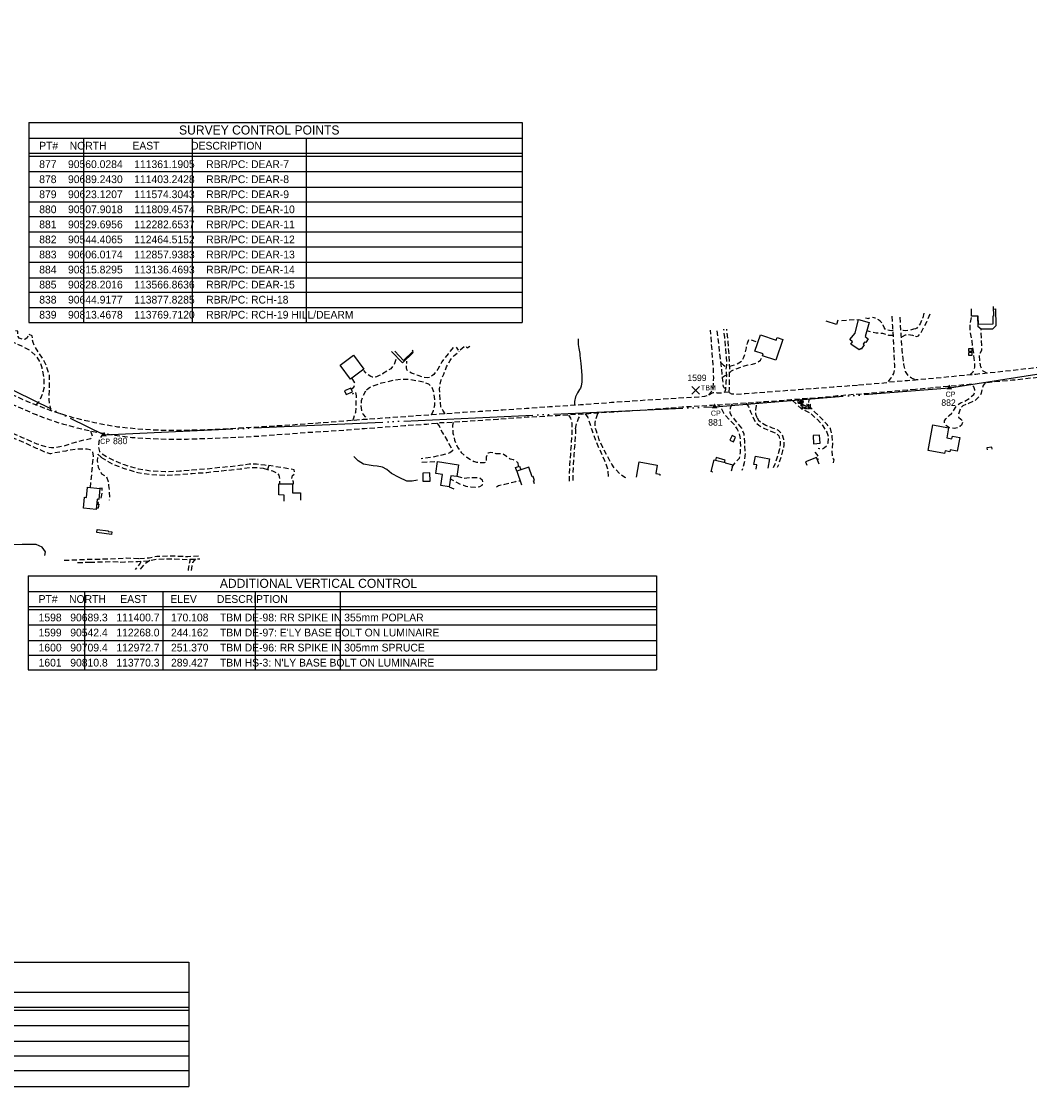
# Model space of a CAD drawing. Extents: x 108894 to 113890, y 89250 to 91025.
# Tile 9 of 11: x 111746 to 112527, y 89994 to 90828. Entities that reach past the tile are written whole.
import ezdxf

# ---------------------------------------------------------------- set-up
doc = ezdxf.new("R2010")
doc.units = 0
doc.header["$LTSCALE"] = 2
doc.header["$MEASUREMENT"] = 0
doc.header["$PDMODE"] = 2
doc.header["$PDSIZE"] = -3
doc.linetypes.add('MCONTROL', pattern=[58, 50, -2, 0, -2, 0, -2, 0, -2])
doc.linetypes.add('MD2', pattern=[3, 2, -1])
doc.layers.get('0').update_dxf_attribs({"linetype": 'CONTINUOUS'})
for name, color, linetype in [('CONTROL', 253, 'CONTINUOUS'), ('ELID', 53, 'CONTINUOUS'), ('ELIST', 53, 'CONTINUOUS'), ('ELPH', 132, 'MCONTROL'), ('ELTTR', 83, 'CONTINUOUS'), ('ELYSP', 33, 'MD2'), ('ELYSU', 33, 'MD2'), ('ESPHT', 132, 'CONTINUOUS'), ('ESPV', 132, 'CONTINUOUS'), ('ETPH', 132, 'CONTINUOUS'), ('ETPH0', 133, 'CONTINUOUS'), ('ETPH1', 132, 'CONTINUOUS'), ('ETPV0', 133, 'CONTINUOUS')]:
    doc.layers.add(name, color=color, linetype=linetype)
doc.styles.add('ML25', font='STENCIL', dxfattribs={"height": 5})
doc.styles.add('MM30', font='STENEQ', dxfattribs={"height": 6})
doc.styles.add('MM35', font='STENEQ', dxfattribs={"height": 7})
doc.styles.add('ROMANC', font='ROMANC.shx')
doc.styles.add('SIMPLEX', font='SIMPLEX')

# ---------------------------------------------------------------- blocks, each defined once
blk = doc.blocks.new('HV2')
blk.add_lwpolyline([(-0.56, -0.34), (0.56, -0.34), (0, 0.78)], close=True)
blk.add_circle((0, 0), 0.324)
blk.add_point((0, 0))
at = {"style": 'SIMPLEX'}
for tag, p in [('HV2', (0.75, 0.53)), ('ELEV', (0.76, -0.35))]:
    blk.add_attdef(tag, p, '', height=0.6, dxfattribs=at)
blk = doc.blocks.new('EPTRAV')
blk.add_solid([(0, 1.25), (1.08, -0.63), (-1.08, -0.63)])
blk.add_text('CP', height=2).set_placement((-1.5, -3.5))
blk = doc.blocks.new('EPTBM')
for p, q in [((-1.5, -1.5), (1.5, 1.5)), ((-1.5, 1.5), (1.5, -1.5))]:
    blk.add_line(p, q)
blk.add_text('TBM', height=2).set_placement((2, 0))

msp = doc.modelspace()

# ---------------------------------------------------------------- linework, layer by layer
at = {"layer": 'ELID', "flags": 128}
for points in [[(112498.61, 90605.4), (112500.37, 90605.48), (112500.4, 90592.48), (112497.82, 90589.92), (112489.03, 90589.91), (112486.7, 90591.73), (112486.53, 90599.88)], [(112032.22, 90572.49), (112040.71, 90563.82), (112048.92, 90571.79), (112048.51, 90572.21)], [(112129.4, 90479.78), (112129.31, 90479.75), (112128.31, 90482.73), (112131.53, 90483.68), (112132.44, 90480.85)], [(112290.2, 90486.63), (112290.74, 90488.35), (112283.79, 90490.33), (112283.21, 90488.4)], [(112280.74, 90479.17), (112280.69, 90478.99)], [(111803.69, 90454.24), (111805.35, 90454.12), (111804.96, 90451.03), (111803.37, 90451.19)]]:
    msp.add_lwpolyline(points, dxfattribs=at)
at = {"layer": 'ELIST', "flags": 128}
for points in [[(112498.56, 90607.42), (112498.75, 90599.99), (112498.14, 90599.97), (112498.31, 90593.64), (112487.11, 90593.35), (112486.94, 90599.89), (112481.75, 90599.76), (112481.59, 90605.61)], [(112377, 90593.37), (112368.99, 90596)], [(112378.09, 90596.67), (112377, 90593.37)], [(112092.88, 90576.43), (112090.88, 90575.17), (112090.21, 90576.23)], [(112048.16, 90573.62), (112049.03, 90572.7), (112041.55, 90565.6), (112034.84, 90572.68)], [(112497.63, 90496.7), (112497.4, 90498.33), (112493.55, 90497.79), (112493.76, 90496.29)], [(112221.98, 90475.03), (112224.13, 90486.87)], [(112224.13, 90486.87), (112238.16, 90484.32), (112237.02, 90478.06), (112240.24, 90477.48), (112240.02, 90476.28)], [(112281.29, 90479.03), (112279.91, 90479.38), (112282.25, 90488.64), (112290.88, 90486.46), (112290.81, 90486.18), (112296.64, 90484.71), (112295.41, 90479.87)], [(112314.69, 90481.19), (112315.28, 90484.56), (112313.06, 90484.95), (112314.18, 90491.27)], [(112314.18, 90491.27), (112325.1, 90489.35), (112323.82, 90482.03)], [(112363.66, 90485.26), (112361.49, 90490.48), (112352.96, 90486.93), (112354, 90484.43)], [(112143.07, 90469.97), (112142.31, 90472.19), (112143.06, 90472.44), (112142, 90475.55), (112141.16, 90475.26), (112138.55, 90482.9), (112129.4, 90479.78)], [(112129.4, 90479.78), (112133.03, 90469.16)], [(111949.13, 90456.43), (111949.16, 90461.27), (111944.9, 90461.34), (111945.04, 90470.03)], [(111945.04, 90470.03), (111955.5, 90469.86), (111955.39, 90462.94), (111961.77, 90462.99), (111961.73, 90457.25)], [(111805.04, 90454.14), (111805.15, 90455.59), (111804.12, 90455.67), (111804.01, 90454.22)], [(111804.05, 90454.7), (111805.08, 90454.62)], [(111804.09, 90455.19), (111805.11, 90455.11)], [(111805.25, 90454.12), (111805.25, 90454.12), (111804.09, 90454.21), (111804.09, 90454.21)]]:
    msp.add_lwpolyline(points, dxfattribs=at)
for points in [[(112394.03, 90597.3), (112402.27, 90594.98), (112399.21, 90584.08), (112401.67, 90582.43), (112399.66, 90579.44), (112398.86, 90579.66), (112397.79, 90578.09), (112398.36, 90577.71), (112396.05, 90574.31), (112395.55, 90574.65), (112394.65, 90573.67), (112388.12, 90578.24), (112389.55, 90579.97), (112387.38, 90581.75), (112391.46, 90586.71)], [(112330.02, 90565.67), (112319.76, 90569.18), (112320.27, 90570.69), (112313.88, 90572.87), (112318.13, 90585.32), (112330.3, 90581.16), (112331.04, 90583.32), (112335.53, 90581.79)], [(112481.88, 90572.5), (112479.53, 90572.44), (112479.47, 90574.83), (112481.82, 90574.89)], [(112002.86, 90569.63), (112010.89, 90558.86), (112000.41, 90551.05), (111992.38, 90561.82)], [(112482.04, 90569.34), (112479.61, 90569.3), (112479.57, 90571.83), (112482, 90571.87)], [(112000.78, 90543.96), (111995.81, 90541.89), (111996.99, 90539.05), (112001.96, 90541.12)], [(112472.68, 90505.89), (112470.66, 90495.33), (112465.2, 90496.38), (112464.88, 90494.7), (112461.14, 90495.41), (112460.74, 90493.33), (112447.99, 90495.77), (112451.81, 90515.75), (112463.92, 90513.43), (112462.41, 90505.54), (112466.43, 90504.77), (112466.83, 90507.01)], [(112298.85, 90506.08), (112296.22, 90507.41), (112294.42, 90503.86), (112297.28, 90502.41)], [(112358.86, 90507.32), (112359.24, 90501.07), (112364.26, 90501.37), (112363.88, 90507.63)], [(112067.91, 90487.27), (112084.17, 90484.8), (112082.76, 90475.53), (112078.09, 90476.24), (112076.78, 90467.62), (112070.42, 90468.59), (112071.72, 90477.13), (112066.49, 90477.93)], [(112056.56, 90478.32), (112056.62, 90471.96), (112062.07, 90472.01), (112062.01, 90478.37)], [(111796.63, 90467.29), (111806.3, 90466.3), (111805.43, 90457.84), (111804.07, 90457.98), (111803.26, 90450.16), (111793.44, 90451.17), (111794.3, 90459.5), (111795.9, 90459.34)], [(111804.15, 90434.64), (111812.69, 90433.52), (111812.63, 90433.11), (111815.54, 90432.72), (111815.27, 90430.62), (111803.82, 90432.12)]]:
    msp.add_lwpolyline(points, close=True, dxfattribs=at)
at = {"layer": 'ELPH'}
msp.add_lwpolyline([(108905.28, 89993.64), (109482.57, 89999.51), (110319.01, 90000.98), (110901.29, 90002.41), (111153.3, 90013.84), (111288.58, 90091.54), (111364.3, 90215.04), (111361.19, 90560.03), (111403.24, 90689.24), (111574.3, 90623.12), (111809.46, 90507.9), (112282.65, 90529.7), (112464.52, 90544.41), (112857.94, 90606.02), (113136.47, 90815.83), (113566.86, 90828.2), (113769.71, 90813.47)], dxfattribs=at)
at = {"layer": 'ELTTR', "flags": 128}
for points in [[(112176.89, 90582.34), (112176.87, 90581.05), (112176.92, 90577.96), (112177.28, 90574.92), (112177.91, 90572.35), (112178.12, 90570.87), (112178.16, 90569.52), (112178.84, 90563.12), (112179.74, 90554.04), (112179.68, 90549.03), (112179.11, 90545.67), (112178.56, 90543.96), (112177.88, 90543.04), (112176.33, 90540.56), (112174.81, 90537.4), (112174.12, 90533.87), (112174.02, 90530.8)], [(112017.9, 90483.94), (112016.45, 90484.04), (112010.51, 90485.21), (112006.29, 90487.71), (112002.96, 90491.02)], [(112052.41, 90472.82), (112048.32, 90472.11), (112043.98, 90471.91), (112038.06, 90474.8), (112032.34, 90477.91), (112028.71, 90481.08), (112025.21, 90482.85), (112021.08, 90483.72), (112017.9, 90483.94)], [(111763.68, 90414.44), (111764.06, 90417.16), (111761.49, 90420.96), (111756.9, 90422.86), (111746.12, 90422.84), (111736.21, 90422.73)]]:
    msp.add_lwpolyline(points, dxfattribs=at)
at = {"layer": 'ELYSP', "flags": 128}
for points in [[(113276.37, 90823.46), (113266.55, 90823.48), (113254.4, 90823.41), (113243.81, 90823.28), (113236.93, 90823.33), (113231.67, 90823.35), (113227.69, 90823.46), (113222.06, 90823.35), (113217.02, 90823.3), (113212.35, 90823.42), (113208.07, 90823.22), (113203.16, 90822.93), (113197.09, 90822.39), (113189.52, 90821.88), (113181.82, 90821.21), (113175.33, 90820.46), (113169.91, 90819.75), (113165.66, 90819.07), (113159.69, 90817.91), (113153.98, 90816.62), (113149.27, 90815.36), (113144.09, 90813.88), (113138.88, 90812.2), (113134.77, 90810.69), (113129.78, 90808.7), (113125.48, 90806.65), (113121.35, 90804.61), (113115.5, 90801.5), (113109.95, 90798.2), (113105.08, 90795.03), (113099.29, 90791.15), (113093.07, 90786.66), (113084.38, 90780.39), (113076.68, 90774.69), (113066.08, 90766.57), (113056.76, 90759.45), (113056.49, 90759.25), (113046.47, 90751.71), (113037.38, 90744.97), (113026.74, 90736.72), (113015.77, 90728.52), (113006.69, 90721.58), (112996.33, 90713.56), (112990.28, 90709.03), (112981.49, 90702.33), (112972.9, 90695.73), (112964.54, 90689.32), (112956.91, 90683.61), (112952, 90679.92), (112941.07, 90671.69), (112927.93, 90661.8), (112909.27, 90648.2), (112897.64, 90639.95), (112888.56, 90633.98), (112880.36, 90628.77), (112873.31, 90624.55), (112865.42, 90620.3), (112856.97, 90615.98), (112847.13, 90611.43), (112832.86, 90605.52), (112819.6, 90600.66), (112808.6, 90597.11), (112796.68, 90593.67), (112786.87, 90591.25), (112773.38, 90588.42), (112752.69, 90585.16), (112739.99, 90583.68), (112730.69, 90582.63), (112719.65, 90581.13), (112703.08, 90578.96), (112684.79, 90577), (112668.27, 90575.11), (112648.6, 90572.9), (112633.23, 90571.28), (112616.5, 90569.28), (112601.17, 90567.38), (112588.85, 90565.97), (112577.6, 90564.76), (112573.26, 90565.08), (112570.68, 90565.74), (112568.65, 90567.01), (112567.42, 90568.47), (112566.58, 90569.64), (112561.63, 90569.4), (112557.47, 90569.22), (112556.4, 90566.13), (112555.01, 90564.02), (112553.35, 90562.71), (112552.16, 90562.15), (112550.4, 90561.74), (112541.32, 90560.91), (112529.11, 90559.53), (112529.05, 90559.53), (112506.93, 90557.09), (112484.97, 90554.75), (112464.25, 90552.78), (112441.49, 90550.64), (112438.17, 90550.45)], [(112293.77, 90540.8), (112290.39, 90541.03), (112288.52, 90540.05), (112284.96, 90540.31), (112281.28, 90540.54), (112278.18, 90538.78), (112274.75, 90537.63), (112270.3, 90537.12), (112254.23, 90536.27), (112229, 90534.68), (112202.68, 90532.87), (112178.78, 90531.08), (112171.29, 90530.64), (112154.77, 90529.57), (112136.96, 90528.27), (112118.4, 90527.12), (112100.39, 90525.94), (112087.98, 90525.18), (112062.87, 90523.37), (112030.5, 90521.06), (112020.42, 90520.39), (112010.31, 90519.72), (111998.03, 90518.66), (111972.4, 90516.74), (111954.25, 90515.43), (111933.47, 90514.18), (111916.67, 90513.18), (111899.31, 90512.1), (111883.51, 90511.57), (111863.91, 90511.3), (111850.47, 90511.42), (111835.02, 90512.44), (111819.98, 90513.97), (111802.18, 90517.17), (111786.48, 90520.94), (111767.82, 90526.79), (111750.4, 90533.57), (111726.78, 90544.33), (111712.03, 90551.46), (111690.78, 90561.95), (111671.64, 90571.72), (111656.64, 90579.27), (111639.85, 90588.08), (111624.1, 90596.36), (111605.54, 90606.01), (111599.97, 90608.81)], [(112438.17, 90543.06), (112433.56, 90542.64), (112409.93, 90540.68), (112377.84, 90538.03), (112366.54, 90536.84), (112354.88, 90536.06), (112350.7, 90535.92), (112341.72, 90534.96), (112322.03, 90533.51), (112300.5, 90531.94), (112280.8, 90530.67), (112257.54, 90529.31), (112231.2, 90527.28), (112207.86, 90525.81), (112185.22, 90524.26), (112160.65, 90522.72), (112137.42, 90521.49), (112114.61, 90519.91), (112097.74, 90518.79), (112079.97, 90517.53), (112069.85, 90517.1), (112059.56, 90516.05), (112042.49, 90514.87), (112027.04, 90513.74), (112019.92, 90513.21), (112011.25, 90512.57), (112009.72, 90512.53), (111998.12, 90511.56), (111984.03, 90510.6), (111966.92, 90509.57), (111954.98, 90508.65), (111942.24, 90507.76), (111928.32, 90506.64), (111912.18, 90505.86), (111893.2, 90505.07), (111874.07, 90504.43), (111861.48, 90504.27), (111845.29, 90504.78), (111831.14, 90505.72), (111817.45, 90507.43), (111801.12, 90510.26), (111788.61, 90513.17), (111778.22, 90515.93), (111767.34, 90519.48), (111757.04, 90523.33), (111742.79, 90529.46), (111727.96, 90536.07), (111711.76, 90543.93), (111694.84, 90552.39), (111675.06, 90562.35), (111653.96, 90573.19), (111634.76, 90583.1), (111615.38, 90593.05), (111599.97, 90601.07)], [(112381.23, 90596.9), (112381.14, 90596.65), (112385.74, 90596.92), (112391.61, 90597.36), (112393.98, 90597.07)], [(112402.34, 90598.57), (112402.01, 90597.8), (112399.53, 90598.35)], [(112420.88, 90588.73), (112419.52, 90588.6), (112416.07, 90589.16), (112415.09, 90589.54), (112413.91, 90591.04), (112413.24, 90592.84), (112412.32, 90594.49), (112410.83, 90596.12), (112409.54, 90597.12), (112408.39, 90597.77), (112407.03, 90598.36), (112406.26, 90598.62), (112405.03, 90598.79)], [(112290.39, 90541.03), (112291.32, 90543.29), (112291.66, 90549.06), (112291.97, 90553.36), (112291.76, 90557.85), (112291.55, 90559.06), (112291.83, 90560.11), (112292.09, 90562.19), (112291.9, 90568.01), (112291.24, 90575.72), (112290.46, 90583.36), (112289.82, 90589.49), (112289.8, 90589.73)], [(112293.77, 90540.8), (112294.24, 90546.6), (112294.2, 90555.63), (112294.29, 90559.36), (112294.23, 90564.18), (112293.6, 90572.88), (112293.07, 90579.96), (112292.25, 90587.77), (112291.99, 90589.86)], [(112421.13, 90584.8), (112417.49, 90584.95), (112414.38, 90585.85), (112412.85, 90586.4), (112407.85, 90586.71), (112400.42, 90588.41)], [(112088.41, 90576.1), (112088.48, 90576), (112084.71, 90572.79), (112082.58, 90575.77)], [(112394.17, 90546.6), (112413.72, 90548.2), (112417.96, 90548.91), (112432.04, 90550.1), (112438.17, 90550.45)], [(112569.14, 90556.67), (112561.74, 90555.74), (112549.6, 90554.28), (112539.98, 90553.1), (112528.57, 90551.84), (112513.48, 90550.17), (112492.12, 90548.18)], [(112293.77, 90540.8), (112295.6, 90539.79), (112298.68, 90539.48), (112306.27, 90539.92), (112329.23, 90541.65), (112350.5, 90543.24), (112374.53, 90545.08), (112394.17, 90546.6)], [(112481.71, 90547.16), (112463.22, 90545.36), (112438.17, 90543.06)], [(112492.12, 90548.18), (112490.73, 90546.2), (112489.94, 90543.66), (112489.24, 90540.08), (112487.19, 90537.16), (112484.38, 90534.55), (112479.4, 90532.13), (112474.81, 90530.46), (112472.77, 90527.75), (112471.36, 90523.54), (112471.69, 90521.69), (112473.34, 90519.94), (112475.06, 90518.54), (112474.02, 90515.44), (112472.71, 90514.27), (112470.83, 90513.36), (112468.23, 90512.88), (112466.11, 90513.02), (112463.89, 90513.76), (112462.27, 90514.83), (112460.73, 90516.55), (112460.85, 90518.64), (112461.74, 90520.38), (112464.34, 90523.02), (112466.4, 90524.73), (112467.88, 90527.05), (112470.44, 90530.67), (112473.12, 90532.75), (112476.28, 90533.97), (112479.97, 90536.23), (112483.35, 90539.29), (112484.4, 90541.03), (112484.29, 90542.8), (112483.41, 90545), (112482.48, 90546.07), (112481.71, 90547.16)], [(112347.06, 90535.4), (112347.22, 90534.32)], [(112350.7, 90535.92), (112350.63, 90534.93), (112351.26, 90533.53), (112351.04, 90532.43), (112349.5, 90532.16), (112347.71, 90532.31), (112347.25, 90533.19), (112347.22, 90534.32)], [(111937.15, 90484.15), (111936.26, 90480.97), (111940.07, 90479.98), (111942.79, 90478.72), (111944.21, 90477.81), (111944.92, 90476.75), (111945.44, 90473.54), (111945.54, 90470.02)], [(111955.09, 90469.98), (111956.4, 90470.03), (111956.33, 90471.73), (111955.49, 90472.3), (111954.98, 90473.64), (111955.18, 90475.42), (111955.58, 90476.47), (111956.5, 90477.12), (111957.42, 90478.2), (111956.77, 90480.75), (111953.39, 90481.41), (111937.15, 90484.15)], [(111874.81, 90402.69), (111874.8, 90403.7), (111875.59, 90407.82), (111876.12, 90410.19), (111876.15, 90411.48)], [(111877.26, 90402.74), (111877.66, 90406.35), (111878.37, 90409.07), (111879.68, 90410.52), (111880.51, 90411.72)]]:
    msp.add_lwpolyline(points, dxfattribs=at)
at = {"layer": 'ELYSU', "flags": 128}
for points in [[(112417.37, 90549.17), (112419.47, 90552.11), (112421.54, 90555.52), (112422.13, 90557.93), (112422.18, 90562.18), (112421.69, 90570.14), (112421.22, 90583.34), (112420.66, 90592.05), (112420.09, 90600.1)], [(112437.62, 90550.73), (112435.2, 90551.78), (112433.14, 90553.32), (112431.95, 90554.76), (112430.51, 90557.05), (112429.26, 90562.35), (112428, 90573.86), (112427.17, 90585.41), (112426.35, 90599.78), (112426.32, 90600.65)], [(112438.17, 90584.4), (112439.42, 90584.04), (112440.57, 90584.52), (112441.47, 90585.69), (112443.81, 90589.27), (112447.29, 90596.04), (112449.84, 90602.05), (112450.18, 90602.67)], [(112444.62, 90602.2), (112443.89, 90598.5), (112441.87, 90594.01), (112439.29, 90590.49), (112438.17, 90590.17)], [(112480.86, 90554.36), (112481.96, 90555.74), (112482.84, 90556.73), (112483.72, 90558.18), (112484.31, 90560.37), (112484.21, 90563.52), (112483.5, 90570.08), (112482.07, 90580.82), (112480.74, 90587.45), (112480.49, 90593.3), (112481.75, 90599.76)], [(111768.5, 90526.57), (111768.1, 90529), (111767.36, 90531.9), (111766.93, 90535.41), (111767.19, 90542.68), (111767.19, 90554.22), (111765.01, 90560.9), (111762.55, 90566.08), (111758.56, 90572.06), (111755.9, 90576.36), (111754.6, 90579.41), (111754.11, 90581.37), (111753.8, 90584.75), (111750.97, 90585.81), (111749.89, 90583.02), (111748.1, 90581.68), (111746.39, 90581.81), (111743.74, 90582.85), (111742.96, 90584.09), (111742.68, 90585.19), (111742.66, 90588.37), (111732.15, 90589.69)], [(112278.18, 90538.78), (112279.92, 90541.02), (112281.13, 90543.85), (112281.69, 90547.27), (112281.9, 90552.45), (112281.65, 90560.32), (112280.76, 90571.39), (112279.47, 90589.12)], [(112291.27, 90544.26), (112290.87, 90544.03), (112290.18, 90544.18), (112289.71, 90544.7), (112289.47, 90545.39), (112288.8, 90551.71), (112287.77, 90562.06), (112286.93, 90568.93), (112285.17, 90583.6), (112284.49, 90589.42)], [(112438.17, 90590.17), (112436.68, 90589.74), (112433.05, 90588.79), (112430.54, 90588.53), (112428.62, 90588.72), (112426.95, 90589.32)], [(112427.28, 90583.89), (112428.26, 90584.05), (112430.47, 90585.3), (112432.76, 90585.68), (112435.96, 90585.24), (112438.08, 90584.42), (112438.17, 90584.4)], [(112493.52, 90555.66), (112491.79, 90556.68), (112490.73, 90557.22), (112490.03, 90557.83), (112489.65, 90558.43), (112488.93, 90560.68), (112488.06, 90564.39), (112487.72, 90569.78), (112489.54, 90573.55), (112489.81, 90575.3), (112489.36, 90582.18), (112489.15, 90586.86), (112489.07, 90589.91)], [(111756.37, 90531.24), (111758.58, 90533.02), (111759.95, 90535.13), (111761.84, 90539.9), (111763.32, 90545.46), (111762.83, 90553.12), (111761.51, 90559.81), (111759.87, 90564.5), (111757.13, 90568.74), (111752.13, 90573.32), (111745.9, 90576.52), (111740.49, 90578.85), (111736.24, 90580.37), (111734.71, 90581.24), (111732.05, 90581.29)], [(112080.01, 90575.63), (112078.98, 90574.32), (112076.07, 90570.81), (112071.24, 90564.41), (112068.1, 90558.75), (112065.01, 90554.77), (112062.09, 90552.47), (112060.28, 90552.05), (112057.66, 90552.34), (112052.87, 90553.81), (112047.69, 90555.71), (112046.13, 90556.57), (112044.65, 90557.52), (112044.19, 90558.5), (112043.83, 90559.91), (112044.11, 90562.75), (112044.15, 90564.88)], [(112294.27, 90561.13), (112298.64, 90562.39), (112301.48, 90563.6), (112303.7, 90565.15), (112305.29, 90568.01), (112306.55, 90571.93), (112307.19, 90575.41), (112308.15, 90579.08), (112309.17, 90582.05), (112316.21, 90579.68)], [(112073.93, 90524.17), (112071.95, 90527.13), (112070.37, 90529.71), (112070.01, 90533.79), (112069.6, 90539.65), (112069.49, 90543.18), (112069.76, 90546.37), (112070.62, 90550.45), (112072.74, 90554.89), (112074.86, 90560.62), (112077.66, 90565.55), (112080.75, 90569.31), (112084.71, 90572.79)], [(112294.2, 90555.97), (112295.61, 90557.61), (112299.2, 90559.05), (112304.74, 90561.11), (112308.58, 90562.13), (112311.98, 90562.72), (112315.57, 90563.9), (112318.06, 90565.88), (112319.28, 90567.91), (112319.88, 90569.13)], [(112035.54, 90566.32), (112034.09, 90562.17), (112031.76, 90559.18), (112025.26, 90555.09), (112022.73, 90553.88), (112020.72, 90552.92), (112018.87, 90552.6), (112017.49, 90552.7), (112016.33, 90553.06), (112013.6, 90554.77), (112010.71, 90557.82)], [(112287.57, 90563.68), (112289.51, 90562), (112291, 90561.03), (112291.93, 90560.88)], [(112001, 90543.43), (112003.1, 90544.96), (112003.77, 90546.61), (112003.78, 90548.33), (112002.32, 90550.71), (112001.48, 90551.85)], [(112063.24, 90523.39), (112064.66, 90526.74), (112065.82, 90530.81), (112065.87, 90535.33), (112065.12, 90540.66), (112063.62, 90544.82), (112061.09, 90547.13), (112056.91, 90548.68), (112046.46, 90550.74), (112040.47, 90550.89), (112033.2, 90549.97), (112024.58, 90547.91), (112022.27, 90547.16), (112017.17, 90545.5), (112014.23, 90543.69), (112012.01, 90541.88)], [(112288.71, 90552.65), (112290.27, 90553.77), (112291.92, 90554.46)], [(112012.01, 90541.88), (112009.93, 90537.89), (112008.75, 90534.23), (112008.43, 90530.5), (112008.89, 90526.74), (112010.37, 90523.6), (112013, 90520.55), (112013.57, 90519.94)], [(112002.25, 90519.03), (112003.06, 90521.06), (112004.54, 90525.41), (112004.84, 90530), (112005.01, 90538.14), (112004.7, 90540.65), (112001.8, 90539.45)], [(112315.68, 90521.05), (112314.61, 90523.95), (112314.44, 90527.43), (112315.04, 90530.46), (112315.51, 90532.01), (112315.87, 90533.06)], [(112343.02, 90534.6), (112347.02, 90530.77), (112349.83, 90528.02), (112353.82, 90526.26), (112356.04, 90525.18), (112362.07, 90520.02), (112366.51, 90514.97), (112369.58, 90510), (112370.63, 90506.47), (112370.33, 90501.6), (112369.56, 90499.55), (112367.84, 90497.84), (112366.24, 90496.83), (112363.97, 90497.05), (112362.78, 90497.45)], [(112374.65, 90486.12), (112374.75, 90486.57), (112375.27, 90488.61), (112374.6, 90489.28), (112373.86, 90491.04), (112373.72, 90496.27), (112374.22, 90501.65), (112373.75, 90506.68), (112373.2, 90509.44), (112372.43, 90512.73), (112369.73, 90515.92), (112367.17, 90518.91), (112363.52, 90522.58), (112360, 90525.7), (112357.45, 90528.66), (112356, 90531.16), (112355.55, 90532.97), (112355.86, 90535.03), (112356.32, 90536.16)], [(111798.89, 90510.78), (111799.83, 90508.66), (111800.3, 90506.67), (111799.84, 90505.61), (111798.99, 90504.72), (111791.88, 90503.39), (111784.19, 90501.14), (111779.19, 90499.42), (111775.31, 90498.51), (111770.94, 90497.95), (111768.71, 90497.94), (111764.84, 90498.48), (111757.78, 90500.71), (111746.37, 90505.69), (111731.58, 90512.04), (111717.76, 90519.08), (111706.24, 90522.69), (111695.05, 90525.15), (111689.33, 90526.76), (111687.27, 90527.85), (111685.89, 90528.83), (111684.65, 90529.9), (111682.37, 90531.2), (111680.55, 90531.86), (111679.41, 90531.9), (111678.2, 90531.28), (111676.45, 90529.86), (111675.39, 90528.15), (111674.56, 90526.4), (111674.71, 90523.27), (111675.18, 90520.5), (111674.79, 90517.56), (111674.05, 90515.57), (111671.09, 90513.27), (111666.33, 90509.39), (111671.9, 90504.89), (111671.98, 90501.68), (111670.9, 90498.33), (111668.04, 90495.06), (111663.3, 90490.08), (111660.4, 90488.71), (111657.95, 90488.64), (111654.49, 90489.81), (111651, 90492.51), (111647.66, 90497.8), (111646.9, 90499.06), (111647.1, 90500.78), (111648.03, 90501.72), (111650.58, 90503.59)], [(112213.9, 90474.51), (112213.05, 90474.77), (112209.58, 90477.35), (112205.18, 90481.74), (112202.96, 90485.19), (112199.47, 90491.55), (112195.89, 90498.05), (112193.24, 90504.12), (112191.01, 90510.8), (112190.09, 90513.36), (112190.09, 90517.39), (112190.36, 90519.5), (112191.21, 90522.09), (112192.27, 90524.74)], [(112296.32, 90482.91), (112297.61, 90485.03), (112300.04, 90488.12), (112301.86, 90489.8), (112302.42, 90491.38), (112302.54, 90494.12), (112302.82, 90498.82), (112302.51, 90506.29), (112301.5, 90509.74), (112300.05, 90512.46), (112298.88, 90514.47), (112296.28, 90517.57), (112293.63, 90520.11), (112291.18, 90522.68), (112289.77, 90524.59), (112288.15, 90527.75), (112286.75, 90529.81), (112285.54, 90530.97)], [(112295.91, 90531.64), (112294.72, 90528.52), (112294.26, 90526.83), (112294.38, 90524.98), (112295.67, 90522.57), (112298.46, 90519.02), (112303.31, 90513.02), (112305.17, 90508.64), (112305.64, 90502.41), (112306.21, 90494.3), (112305.74, 90487.43), (112304.44, 90482.02), (112303.73, 90480.35)], [(112306.68, 90532.39), (112308.79, 90529.88), (112310.51, 90525.86), (112312.74, 90520.59), (112314.44, 90517.48), (112316.78, 90515.46), (112321.16, 90512.83), (112326.18, 90510.85), (112330.26, 90509.19), (112332.33, 90507.13), (112333.28, 90504.19), (112333.47, 90500.12), (112332.52, 90496.07), (112331.6, 90492.03), (112329.41, 90485.72), (112327.87, 90482.4)], [(111798.95, 90467.06), (111800.09, 90478.74), (111801.27, 90491.73), (111800.78, 90494.48), (111798.74, 90496.22), (111796.36, 90496.78), (111788.82, 90496.78), (111783.1, 90496.06), (111779.84, 90495.39), (111776.13, 90494.73), (111771.26, 90493.96), (111769.35, 90493.44), (111768.28, 90493.15), (111767.61, 90493.19), (111764.81, 90494.07), (111757.24, 90497.38), (111743.25, 90503.81), (111727, 90510.47), (111711.43, 90516.79), (111699.46, 90519.69), (111690.09, 90521.65), (111687.5, 90521.25), (111685.58, 90520.35), (111683.45, 90518.72), (111681.79, 90516.98), (111680.18, 90513.31), (111677.01, 90504.4), (111674.25, 90497.28), (111669.85, 90489.84), (111666.83, 90484.52), (111664.24, 90481.04), (111661.15, 90477.53), (111660.26, 90476.78), (111659.16, 90476.58), (111658.12, 90476.83), (111657.34, 90477.22), (111652.99, 90481.44), (111648.82, 90486.82), (111645.11, 90491.54), (111640.4, 90499.22), (111638.56, 90502.22), (111638.3, 90505.36), (111638.85, 90508.12), (111639.15, 90509.52), (111639.23, 90510.91)], [(112067.34, 90516.84), (112069.09, 90514.78), (112071.78, 90509.38), (112075.25, 90503.45), (112078.51, 90497.91), (112079.42, 90496.47), (112079.44, 90495.52)], [(112079.97, 90517.53), (112079.39, 90515.15), (112079.84, 90509.33), (112081.16, 90503.79), (112083.28, 90498.44), (112086.25, 90494.1), (112090.51, 90490.7), (112096.02, 90487.18)], [(112169.4, 90523.27), (112170.88, 90520.75), (112172.08, 90516.92), (112171.97, 90508.38), (112170.8, 90493.12), (112170.17, 90484.14), (112169.87, 90473.79), (112170, 90471.45)], [(112174.82, 90512.57), (112175.64, 90516.92), (112177.15, 90520.66), (112179.1, 90523.88)], [(112182.36, 90524.08), (112184.35, 90521.39), (112185.86, 90516.76), (112187.39, 90511.67), (112190.53, 90503.26), (112192.8, 90498.05), (112197.4, 90488), (112199.91, 90480.21), (112200.18, 90475.52), (112199.97, 90473.72)], [(112315.68, 90521.05), (112316.65, 90519.27), (112318.44, 90517.73), (112322.4, 90515.35), (112327.22, 90513.45), (112331.83, 90511.57), (112334.79, 90508.64), (112336.06, 90504.69), (112336.28, 90499.86), (112335.25, 90495.44), (112334.29, 90491.26), (112332, 90484.67), (112331.07, 90482.66)], [(111809.29, 90508.85), (111807.8, 90507.4), (111805.68, 90504.01), (111804.95, 90498.61), (111805.91, 90495.1), (111808.06, 90493.23), (111817.13, 90487.94), (111825.11, 90484.85), (111836.18, 90481.5), (111845.92, 90479.97), (111857.06, 90479.48), (111868.19, 90479.99), (111877.59, 90480.87), (111888.97, 90481.54), (111894.03, 90482.19), (111900.12, 90482.89), (111905.86, 90483.35), (111914.65, 90484.29), (111922.06, 90485.33), (111927.64, 90485.38), (111933.97, 90484.67), (111937.15, 90484.15)], [(112174.82, 90512.57), (112174.76, 90508.26), (112173.59, 90492.92), (112172.97, 90484), (112172.67, 90473.83), (112172.79, 90471.67)], [(111807.17, 90490.51), (111804.78, 90492.93), (111804.25, 90487.68), (111804.85, 90482.76), (111807.57, 90477.61), (111811.34, 90475.53), (111812.8, 90471.75), (111813.06, 90468.66), (111813.48, 90463.78), (111813.71, 90459.02), (111813.48, 90457.37)], [(112079.44, 90495.52), (112077.46, 90493.89), (112071.25, 90492.19), (112063.06, 90490.32), (112055.19, 90489.42)], [(112130.56, 90484), (112130.4, 90486.09), (112128.78, 90487.58), (112126.85, 90488.43), (112124.08, 90489.04), (112121.3, 90491.23), (112118.69, 90493), (112115.83, 90493.17), (112113.23, 90493.15), (112111.18, 90493.91), (112109.03, 90494.14), (112107.2, 90493.8), (112106.28, 90493.19), (112105.62, 90490.54), (112105.49, 90488.14), (112105.54, 90486.62), (112104.14, 90486.25), (112100.19, 90486.19), (112098.47, 90486.6)], [(112360.19, 90494.61), (112361.8, 90492.77), (112362.55, 90491.26), (112362.79, 90489.91), (112362.7, 90488.66), (112362.37, 90488.37)], [(111807.09, 90490.56), (111815.91, 90485.41), (111824.19, 90482.21), (111835.56, 90478.76), (111845.64, 90477.18), (111857.06, 90476.67), (111868.39, 90477.2), (111877.8, 90478.08), (111889.23, 90478.75), (111894.37, 90479.41), (111900.39, 90480.1), (111906.12, 90480.56), (111914.99, 90481.51), (111922.27, 90482.53), (111927.5, 90482.58), (111932.79, 90481.99)], [(112055.82, 90486.68), (112060.93, 90487.1), (112067.91, 90487.27)], [(112098.47, 90486.6), (112096.02, 90487.18)], [(111932.79, 90481.99), (111936.26, 90480.97)], [(112082.8, 90475.8), (112088.4, 90474.31), (112092.55, 90474.76), (112097.27, 90474.87), (112100.64, 90474.62), (112102.43, 90473.05), (112102.71, 90470.63), (112102.1, 90468.64), (112100.52, 90467.67), (112096.94, 90467.08), (112093.68, 90467.29), (112090, 90467.76), (112088.28, 90468.63), (112086.26, 90469.06), (112079.45, 90472.71), (112077.71, 90473.76)], [(111807.16, 90458.84), (111808.08, 90463.13), (111808.02, 90466.58), (111805.98, 90466.36)], [(112076.78, 90467.62), (112082.12, 90465.57)], [(112113.54, 90467.65), (112115.07, 90468.56), (112120.01, 90469.7), (112124.69, 90470.92), (112128.46, 90471.84), (112131.72, 90472.32)], [(111778.45, 90410.78), (111781.02, 90410.84), (111796.36, 90411.5)], [(111788.98, 90408.88), (111797.15, 90409.23), (111798.31, 90409.2)], [(111796.36, 90411.5), (111812.38, 90411.78), (111826.54, 90412.5), (111836.83, 90412.14)], [(111798.31, 90409.2), (111815.52, 90409.71), (111822.09, 90409.37)], [(111822.09, 90409.37), (111825.64, 90409.55), (111835.75, 90409.75), (111844.85, 90410.45), (111850.76, 90411.61), (111861.67, 90411.88), (111874.43, 90411.38), (111883.7, 90411.89)], [(111837.8, 90409.91), (111837.74, 90409.01), (111837.52, 90408.57), (111833.68, 90403.57)], [(111836.83, 90412.14), (111844.53, 90412.73), (111850.51, 90413.91), (111861.68, 90414.19), (111874.41, 90413.68), (111883.8, 90414.2)], [(111844.85, 90410.45), (111840.52, 90407.39), (111837.22, 90403.39)]]:
    msp.add_lwpolyline(points, dxfattribs=at)
at = {"layer": 'ETPH', "color": 4}
for p, q in [((111751.13, 90750.07), (112133.4, 90750.07)), ((111751.13, 90750.07), (111751.13, 90594.96)), ((112133.4, 90750.07), (112133.4, 90594.96)), ((111751.13, 90737.81), (112133.4, 90737.81)), ((111793.6, 90737.81), (111793.6, 90594.96)), ((111877.82, 90737.81), (111877.82, 90594.96)), ((111966.01, 90737.81), (111966.01, 90594.96)), ((111751.13, 90594.96), (112133.4, 90594.96)), ((111377.67, 90099.26), (111875.26, 90099.26)), ((111875.26, 90099.26), (111875.26, 90002.94)), ((111377.67, 90076.05), (111875.26, 90076.05)), ((111377.67, 90002.94), (111875.26, 90002.94))]:
    msp.add_line(p, q, dxfattribs=at)
at = {"layer": 'ETPH'}
for p, q in [((111751.13, 90726.25), (112133.4, 90726.25)), ((111751.13, 90723.94), (112133.4, 90723.94)), ((111751.13, 90711.88), (112133.4, 90711.88)), ((111751.13, 90699.82), (112133.4, 90699.82)), ((111751.13, 90688.42), (112133.4, 90688.42)), ((111751.13, 90677.02), (112133.4, 90677.02)), ((111751.13, 90665.29), (112133.4, 90665.29)), ((111751.13, 90653.72), (112133.4, 90653.72)), ((111751.13, 90641.66), (112133.4, 90641.66)), ((111751.13, 90629.54), (112133.4, 90629.54)), ((111751.13, 90618.45), (112133.4, 90618.45)), ((111751.13, 90606.51), (112133.4, 90606.51)), ((111377.67, 90064.49), (111875.26, 90064.49)), ((111377.67, 90062.17), (111875.26, 90062.17)), ((111377.67, 90050.11), (111875.26, 90050.11)), ((111377.67, 90038.05), (111875.26, 90038.05)), ((111377.67, 90026.65), (111875.26, 90026.65)), ((111377.67, 90015.25), (111875.26, 90015.25))]:
    msp.add_line(p, q, dxfattribs=at)
at = {"layer": 'ETPH1', "color": 4}
for p, q in [((111750.66, 90398.76), (112237.45, 90398.76)), ((111750.66, 90398.76), (111750.66, 90325.71)), ((112237.45, 90398.76), (112237.45, 90325.71)), ((111750.66, 90386.51), (112237.45, 90386.51)), ((111794.23, 90386.51), (111794.23, 90325.71)), ((111855.05, 90386.51), (111855.05, 90325.71)), ((111926.64, 90386.51), (111926.64, 90325.71)), ((111992.44, 90386.51), (111992.44, 90325.71)), ((111750.66, 90325.71), (112237.45, 90325.71))]:
    msp.add_line(p, q, dxfattribs=at)
at = {"layer": 'ETPH1'}
for p, q in [((111750.66, 90374.94), (112237.45, 90374.94)), ((111750.66, 90372.63), (112237.45, 90372.63)), ((111750.66, 90360.57), (112237.45, 90360.57)), ((111750.66, 90348.51), (112237.45, 90348.51)), ((111750.66, 90337.11), (112237.45, 90337.11))]:
    msp.add_line(p, q, dxfattribs=at)

# ---------------------------------------------------------------- block references
at = {"layer": 'CONTROL'}
ref = msp.add_blockref('HV2', (112349.31, 90533.21), dxfattribs=dict(at, xscale=2.54, yscale=2.54, zscale=2.54))
ref.add_attrib('HV2', 'HV-314', (112349.07, 90530.07), dxfattribs={"layer": '0', "height": 1.524, "style": 'ROMANC'})
ref.add_attrib('CONTROL', '248.28', (112349.94, 90528.06), dxfattribs={"layer": '0', "height": 1.524, "style": 'ROMANC'})
at = {"layer": 'ESPHT', "color": 12, "xscale": 2, "yscale": 2, "zscale": 2}
for p in [(112464.52, 90544.41), (112282.65, 90529.7), (111809.46, 90507.9)]:
    msp.add_blockref('EPTRAV', p, dxfattribs=at)
at = {"layer": 'ESPV', "color": 12, "xscale": 2, "yscale": 2, "zscale": 2}
msp.add_blockref('EPTBM', (112267.98, 90542.36), dxfattribs=at)

# ---------------------------------------------------------------- texts
at = {"layer": 'ETPH', "color": 4, "style": 'MM35'}
msp.add_text('SURVEY CONTROL POINTS', height=7, dxfattribs=at).set_placement((111867.61, 90740.65))
at = {"layer": 'ETPH', "style": 'MM30'}
for s, p in [('PT#    NORTH         EAST           DESCRIPTION', (111759.25, 90728.98)), ('877    90560.0284    111361.1905    RBR/PC: DEAR-7           ', (111759.25, 90714.67)), ('878    90689.2430    111403.2428    RBR/PC: DEAR-8             ', (111759.25, 90703)), ('879    90623.1207    111574.3043    RBR/PC: DEAR-9            ', (111759.25, 90691.34)), ('880    90507.9018    111809.4574    RBR/PC: DEAR-10             ', (111759.25, 90679.67)), ('881    90529.6956    112282.6537    RBR/PC: DEAR-11          ', (111759.25, 90668)), ('882    90544.4065    112464.5152    RBR/PC: DEAR-12                ', (111759.25, 90656.34)), ('883    90606.0174    112857.9383    RBR/PC: DEAR-13            ', (111759.25, 90644.67)), ('884    90815.8295    113136.4693    RBR/PC: DEAR-14               ', (111759.25, 90633)), ('885    90828.2016    113566.8636    RBR/PC: DEAR-15           ', (111759.25, 90621.34)), ('838    90644.9177    113877.8285    RBR/PC: RCH-18             ', (111759.25, 90609.67)), ('839    90813.4678    113769.7120    RBR/PC: RCH-19 HILL/DEARM ', (111759.25, 90598))]:
    msp.add_text(s, height=6, dxfattribs=at).set_placement(p)
at = {"layer": 'ETPH0', "style": 'ML25'}
for s, p in [('882', (112458.28, 90530.38)), ('881', (112277.63, 90515.09)), ('880', (111816.42, 90500.68))]:
    msp.add_text(s, height=5, dxfattribs=at).set_placement(p)
at = {"layer": 'ETPH1', "color": 4, "style": 'MM35'}
msp.add_text('ADDITIONAL VERTICAL CONTROL', height=7, dxfattribs=at).set_placement((111899.22, 90389.35))
at = {"layer": 'ETPH1', "style": 'MM30'}
for s, p in [('PT#    NORTH     EAST        ELEV       DESCRIPTION', (111758.77, 90377.68)), ('1598   90689.3   111400.7    170.108    TBM DE-98: RR SPIKE IN 355mm POPLAR      ', (111758.77, 90363.37)), ("1599   90542.4   112268.0    244.162    TBM DE-97: E'LY BASE BOLT ON LUMINAIRE   ", (111758.77, 90351.7)), ('1600   90709.4   112972.7    251.370    TBM DE-96: RR SPIKE IN 305mm SPRUCE      ', (111758.77, 90340.03)), ("1601   90810.8   113770.3    289.427    TBM HS-3: N'LY BASE BOLT ON LUMINAIRE    ", (111758.77, 90328.37))]:
    msp.add_text(s, height=6, dxfattribs=at).set_placement(p)
at = {"layer": 'ETPV0', "style": 'ML25'}
msp.add_text('1599', height=5, dxfattribs=at).set_placement((112261.49, 90549.57))

doc.saveas('drawing.dxf')
